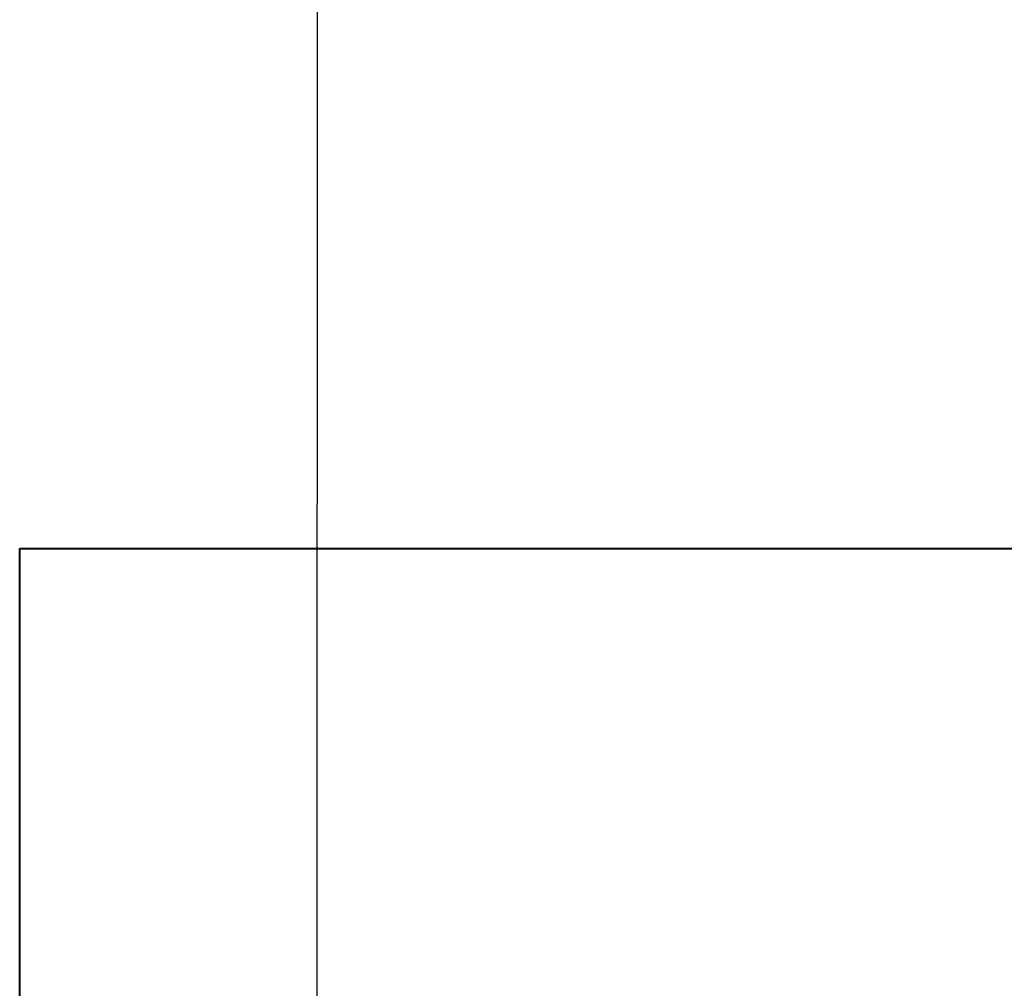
# Model space of a CAD drawing. Header units: inches. Extents: x 727810 to 1461440, y 2714588 to 5435005.
# Tile 73 of 233: x 728923 to 728941, y 2715764 to 2715782. Entities that reach past the tile are written whole.
import ezdxf

# ---------------------------------------------------------------- set-up
doc = ezdxf.new("R2010")
doc.units = ezdxf.units.IN
doc.header["$MEASUREMENT"] = 0
doc.layers.add('DETAILS', color=7, linetype='Continuous')
doc.layers.add('ROAD', color=7, linetype='Continuous')

msp = doc.modelspace()

# ---------------------------------------------------------------- linework, layer by layer
at = {"layer": 'DETAILS', "color": 6, "lineweight": 40}
for p, q in [((728923.42681, 2715771.9021), (728943.04387, 2715771.9021)), ((728923.42681, 2715753.87796), (728923.42681, 2715771.9021)), ((728923.42681, 2715771.9021), (728943.04387, 2715771.9021)), ((728923.42681, 2715753.87796), (728923.42681, 2715771.9021))]:
    msp.add_line(p, q, dxfattribs=at)
at = {"layer": 'ROAD'}
msp.add_line((728928.88863, 2715803.70765), (728928.79557, 2715542.2494), dxfattribs=at)

doc.saveas('drawing.dxf')
